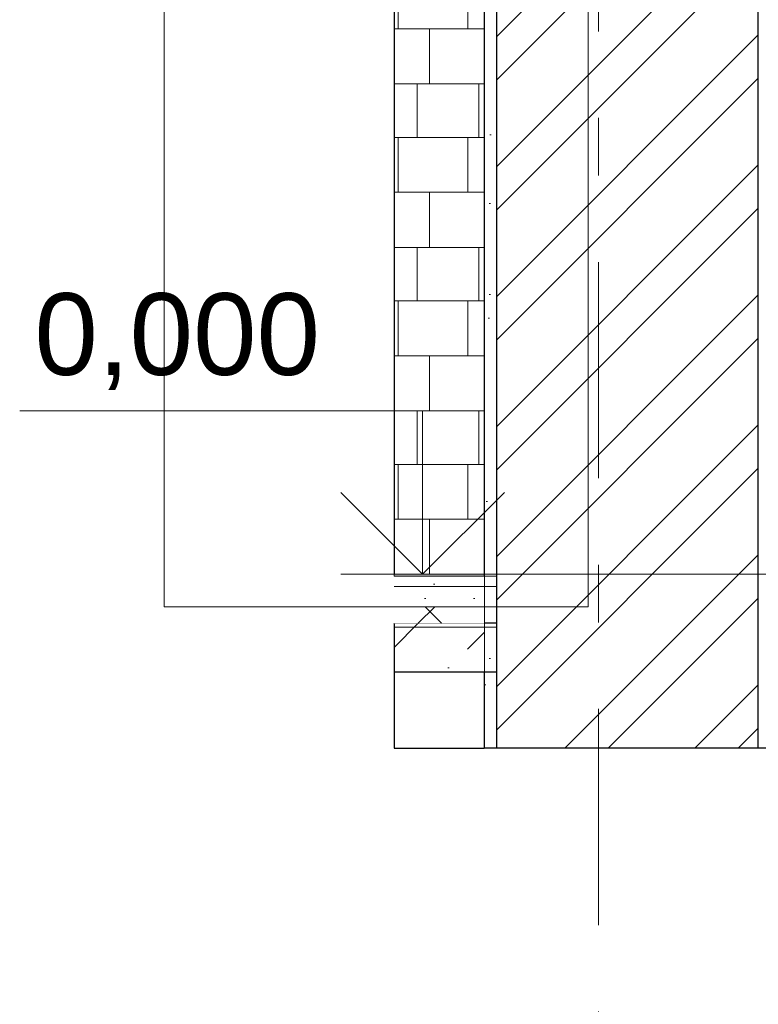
# Model space of a CAD drawing. Header units: millimetres. Extents: x -28821 to 130709, y -7627 to 10914.
# Tile 76 of 111: x 114838 to 116647, y -3959 to -1549. Entities that reach past the tile are written whole.
import ezdxf
from ezdxf.enums import TextEntityAlignment as Align

# ---------------------------------------------------------------- set-up
doc = ezdxf.new("R2010")
doc.units = ezdxf.units.MM
doc.header["$MEASUREMENT"] = 0
doc.set_wipeout_variables(frame=1)
doc.linetypes.add('Wipeout_Contour', pattern=[1000, 0, -1000])
doc.linetypes.add('Штрих-Штриховая', pattern=[1093.611073, 529.166651, -211.666656, 141.111112, -211.666656])
for name, color, linetype, lineweight in [('2D - Общий_Ном._пера__74', 255, 'Continuous', 0), ('Конструктив - Стены Внутренние несущие_Ном._пера__21', 7, 'Continuous', 30), ('Конструктив - Стены Несущие_Ном._пера__101', 253, 'Continuous', 5), ('Конструктив - Стены Несущие_Ном._пера__21', 7, 'Continuous', 30), ('Новый_1_  перегородки НОВЫЕ_Ном._пера__1', 7, 'Continuous', 15), ('Новый_1_  перегородки НОВЫЕ_Ном._пера__21', 7, 'Continuous', 30), ('Размер - Отметка Уровня_Ном._пера__120', 7, 'Continuous', 5), ('Элемент Модели - Оси_Ном._пера__1', 7, 'Continuous', 15), ('Элемент Модели - Оси_Ном._пера__2', 8, 'Continuous', 15)]:
    doc.layers.add(name, color=color, linetype=linetype, lineweight=lineweight)
for name, color, linetype in [('Конструктив - Перекрытия', 7, 'Continuous'), ('Конструктив - Стены Внутренние несущие', 7, 'Continuous'), ('Конструктив - Стены Несущие', 7, 'Continuous'), ('Новый_1_  перегородки НОВЫЕ', 7, 'Continuous'), ('Новый_1_Покрытие пола', 7, 'Continuous'), ('Размер - Отметка Уровня', 7, 'Continuous'), ('Элемент Модели - Оси', 7, 'Continuous')]:
    doc.layers.add(name, color=color, linetype=linetype)
for name, color, linetype, lineweight, true_color in [('Конструктив - Перекрытия_Ном._пера__170', 7, 'Continuous', 5, 0x9f9f00), ('Конструктив - Перекрытия_Ном._пера__29', 7, 'Continuous', 30, 0x3dad99), ('Новый_1_Покрытие пола_Ном._пера__109', 7, 'Continuous', 5, 0xb4e4dc), ('Новый_1_Покрытие пола_Ном._пера__155', 7, 'Continuous', 20, 0xa86b51), ('Новый_1_Покрытие пола_Ном._пера__156', 7, 'Continuous', 20, 0x54689e)]:
    doc.layers.add(name, color=color, linetype=linetype, lineweight=lineweight, true_color=true_color)
doc.styles.add('СГЕНЕРИР_СТИЛЬ_1', font='arial.ttf')
pattern_1 = [(45, (90931.04, -2906.36), (-159.099, 159.099), []), (45, (90878, -2853.32), (-159.099, 159.099), [])]
pattern_2 = [(45, (90931.04, -2556.36), (-111.3693, 111.3693), [0, -105, 0, -157.5]), (110, (91281.04, -2556.36), (148.0016, 53.8682), [0, -77, 0, -133])]
pattern_3 = [(45, (90931.04, -2906.36), (-183.8478, 183.8478), []), (45, (90839.1, -2814.43), (-183.8478, 183.8478), [195, -65, 0, -65])]
pattern_4 = [(0, (90931.04, -2906.36), (0, 623.538), [60, -300]), (0, (91111.04, -2594.6), (0, 623.538), [60, -300]), (60, (90931.04, -2906.36), (-540, 311.769), [60, -300]), (60, (91291.04, -2906.36), (-540, 311.769), [60, -300]), (120, (90991.04, -2906.36), (540, 311.769), [60, -300]), (120, (91351.04, -2906.36), (540, 311.769), [60, -300]), (0, (90931.04, -2846.36), (0, 120), [0, -120, 0, -180]), (45, (90991.04, -2846.36), (-84.8528, 84.8528), [0, -90, 0, -150])]

# ---------------------------------------------------------------- blocks, each defined once
blk = doc.blocks.new('Элемент Разреза_406_3', base_point=(90931, -2906.4))
at = {"layer": 'Конструктив - Стены Внутренние несущие_Ном._пера__21', "color": 7, "linetype": 'Continuous', "lineweight": 30}
for p, q in [((115755.1, -3146.4), (115755.1, -3332.5)), ((115755.1, -3332.5), (115975.3, -3332.5))]:
    blk.add_line(p, q, dxfattribs=at)
blk = doc.blocks.new('*X498', base_point=(90931, -2906.4))
at = {"layer": 'Новый_1_  перегородки НОВЫЕ_Ном._пера__1', "color": 7, "linetype": 'Continuous', "lineweight": 15}
for p, q in [((115765.1, -1571.6), (115765.1, -1437.7)), ((115935.1, -1571.6), (115935.1, -1437.7)), ((115755.1, -1571.6), (115975.3, -1571.6)), ((115841.3, -1706.4), (115841.3, -1571.6)), ((115755.1, -1706.4), (115975.3, -1706.4)), ((115811.1, -1837.7), (115811.1, -1706.4)), ((115962.6, -1837.7), (115962.6, -1706.4)), ((115755.1, -1837.7), (115975.3, -1837.7)), ((115765.1, -1971.6), (115765.1, -1837.7)), ((115935.1, -1971.6), (115935.1, -1837.7)), ((115755.1, -1971.6), (115975.3, -1971.6)), ((115841.3, -2106.4), (115841.3, -1971.6)), ((115755.1, -2106.4), (115975.3, -2106.4)), ((115811.1, -2237.7), (115811.1, -2106.4)), ((115962.6, -2237.7), (115962.6, -2106.4)), ((115755.1, -2237.7), (115975.3, -2237.7)), ((115765.1, -2371.6), (115765.1, -2237.7)), ((115935.1, -2371.6), (115935.1, -2237.7)), ((115755.1, -2371.6), (115975.3, -2371.6)), ((115841.3, -2506.4), (115841.3, -2371.6)), ((115755.1, -2506.4), (115975.3, -2506.4)), ((115811.1, -2637.7), (115811.1, -2506.4)), ((115962.6, -2637.7), (115962.6, -2506.4)), ((115755.1, -2637.7), (115975.3, -2637.7)), ((115765.1, -2771.6), (115765.1, -2637.7)), ((115935.1, -2771.6), (115935.1, -2637.7)), ((115755.1, -2771.6), (115975.3, -2771.6)), ((115841.3, -2906.4), (115841.3, -2771.6)), ((115755.1, -2906.4), (115975.3, -2906.4))]:
    blk.add_line(p, q, dxfattribs=at)
blk = doc.blocks.new('*X499', base_point=(90931, -2906.4))
at = {"layer": 'Новый_1_  перегородки НОВЫЕ_Ном._пера__1', "color": 7, "linetype": 'Continuous', "lineweight": 15}
for p, q in [((115765.1, -1571.6), (115765.1, -1437.7)), ((115935.1, -1571.6), (115935.1, -1437.7)), ((115755.1, -1571.6), (115975.3, -1571.6)), ((115841.3, -1706.4), (115841.3, -1571.6)), ((115755.1, -1706.4), (115975.3, -1706.4)), ((115811.1, -1837.7), (115811.1, -1706.4)), ((115962.6, -1837.7), (115962.6, -1706.4)), ((115755.1, -1837.7), (115975.3, -1837.7)), ((115765.1, -1971.6), (115765.1, -1837.7)), ((115935.1, -1971.6), (115935.1, -1837.7)), ((115755.1, -1971.6), (115975.3, -1971.6)), ((115841.3, -2106.4), (115841.3, -1971.6)), ((115755.1, -2106.4), (115975.3, -2106.4)), ((115811.1, -2237.7), (115811.1, -2106.4)), ((115962.6, -2237.7), (115962.6, -2106.4)), ((115755.1, -2237.7), (115975.3, -2237.7)), ((115765.1, -2371.6), (115765.1, -2237.7)), ((115935.1, -2371.6), (115935.1, -2237.7)), ((115755.1, -2371.6), (115975.3, -2371.6)), ((115841.3, -2506.4), (115841.3, -2371.6)), ((115755.1, -2506.4), (115975.3, -2506.4)), ((115811.1, -2637.7), (115811.1, -2506.4)), ((115962.6, -2637.7), (115962.6, -2506.4)), ((115755.1, -2637.7), (115975.3, -2637.7)), ((115765.1, -2771.6), (115765.1, -2637.7)), ((115935.1, -2771.6), (115935.1, -2637.7)), ((115755.1, -2771.6), (115975.3, -2771.6)), ((115841.3, -2906.4), (115841.3, -2771.6)), ((115755.1, -2906.4), (115975.3, -2906.4))]:
    blk.add_line(p, q, dxfattribs=at)
blk = doc.blocks.new('Элемент Разреза_416_3', base_point=(90931, -2906.4))
at = {"layer": 'Новый_1_  перегородки НОВЫЕ_Ном._пера__21', "color": 7, "linetype": 'Continuous', "lineweight": 30}
blk.add_line((115755.1, 503.6), (115755.1, -2906.4), dxfattribs=at)
at = {"layer": 'Новый_1_  перегородки НОВЫЕ', "lineweight": 0}
for name in ['*X498', '*X499']:
    blk.add_blockref(name, (90931, -2906.4), dxfattribs=at)
blk = doc.blocks.new('Элемент Разреза_558_3', base_point=(90931, -2906.4))
at = {"color": 254, "linetype": 'Wipeout_Contour', "lineweight": 0, "ltscale": 465404.396467}
blk.add_wipeout([(116005.3, 943.6), (116005.3, -3332.5), (116645.3, -3332.5), (116645.3, 943.6)], dxfattribs=at).dxf.layer = 'Конструктив - Стены Несущие'
at = {"layer": 'Конструктив - Стены Несущие_Ном._пера__101', "linetype": 'Continuous', "lineweight": 5}
h = blk.add_hatch(dxfattribs=at)
h.set_pattern_fill('КИРПИЧ_01_0003', color=253, style=0, pattern_type=2)
h.set_pattern_definition(pattern_1)
h.paths.add_polyline_path([(116005.3, 943.6), (116005.3, -3332.5), (116645.3, -3332.5), (116645.3, 943.6)])
at = {"color": 254, "linetype": 'Wipeout_Contour', "lineweight": 0, "ltscale": 464064.693283}
blk.add_wipeout([(115975.3, 943.6), (115975.3, -3332.5), (116005.3, -3332.5), (116005.3, 943.6)], dxfattribs=at).dxf.layer = 'Конструктив - Стены Несущие'
at = {"color": 254, "linetype": 'Wipeout_Contour', "lineweight": 0, "ltscale": 466884.068812}
blk.add_wipeout([(116645.3, 943.6), (116645.3, -3332.5), (116745.3, -3332.5), (116745.3, 943.6)], dxfattribs=at).dxf.layer = 'Конструктив - Стены Несущие'
at = {"layer": 'Конструктив - Стены Несущие_Ном._пера__101', "linetype": 'Continuous', "lineweight": 5}
h = blk.add_hatch(dxfattribs=at)
h.set_pattern_fill('ШТУКАТУРКА__ГИПС_01_0003', color=253, style=0, pattern_type=2)
h.set_pattern_definition(pattern_2)
h.paths.add_polyline_path([(115975.3, 943.6), (115975.3, -3332.5), (116005.3, -3332.5), (116005.3, 943.6)])
at = {"layer": 'Конструктив - Стены Несущие_Ном._пера__21', "color": 7, "linetype": 'Continuous', "lineweight": 30}
for p, q in [((116645.3, 943.6), (116645.3, -3332.5)), ((116005.3, -3332.5), (115975.3, -3332.5)), ((116645.3, -3332.5), (116005.3, -3332.5)), ((116745.3, -3332.5), (116645.3, -3332.5))]:
    blk.add_line(p, q, dxfattribs=at)
at = {"color": 254, "linetype": 'Wipeout_Contour', "lineweight": 0, "ltscale": 464176.27427}
blk.add_wipeout([(116005.8, -2941.1), (116005.3, -2940.8), (116005.3, -3036.4), (116005.8, -3036.4)], dxfattribs=at).dxf.layer = 'Конструктив - Стены Несущие'
at = {"layer": 'Конструктив - Стены Несущие_Ном._пера__101', "linetype": 'Continuous', "lineweight": 5}
h = blk.add_hatch(dxfattribs=at)
h.set_pattern_fill('КИРПИЧ_01_0003', color=253, style=0, pattern_type=2)
h.set_pattern_definition(pattern_1)
h.paths.add_polyline_path([(116005.8, -2941.1), (116005.3, -2940.8), (116005.3, -3036.4), (116005.8, -3036.4)])
at = {"color": 254, "linetype": 'Wipeout_Contour', "lineweight": 0, "ltscale": 580165.190717}
blk.add_wipeout([(115975.3, -3146.4), (116005.3, -3146.4), (116005.3, -3036.4), (116005.3, -2940.8), (115975.3, -2919.6)], dxfattribs=at).dxf.layer = 'Конструктив - Стены Несущие'
at = {"layer": 'Конструктив - Стены Несущие_Ном._пера__101', "linetype": 'Continuous', "lineweight": 5}
h = blk.add_hatch(dxfattribs=at)
h.set_pattern_fill('ШТУКАТУРКА__ГИПС_01_0003', color=253, style=0, pattern_type=2)
h.set_pattern_definition(pattern_2)
h.paths.add_polyline_path([(115975.3, -3146.4), (116005.3, -3146.4), (116005.3, -3036.4), (116005.3, -2940.8), (115975.3, -2919.6)])
at = {"layer": 'Конструктив - Стены Несущие_Ном._пера__21', "color": 7, "linetype": 'Continuous', "lineweight": 30}
for p, q in [((115975.3, 943.6), (115975.3, -3332.5)), ((116005.3, 943.6), (116005.3, -3026.4)), ((116005.3, -3146.4), (116005.3, -3332.5))]:
    blk.add_line(p, q, dxfattribs=at)
blk = doc.blocks.new('Элемент Разреза_592_3', base_point=(90931, -2906.4))
at = {"layer": 'Конструктив - Перекрытия_Ном._пера__29', "color": 135, "linetype": 'Continuous', "lineweight": 30, "true_color": 0x3dad99}
blk.add_line((116005.3, -3026.4), (116005.3, -3146.4), dxfattribs=at)
at = {"color": 254, "linetype": 'Wipeout_Contour', "lineweight": 0, "ltscale": 463625.220205}
blk.add_wipeout([(115975.3, -3026.4), (115755.1, -3026.4), (115755.1, -3146.4), (115975.3, -3146.4)], dxfattribs=at).dxf.layer = 'Конструктив - Перекрытия'
at = {"layer": 'Конструктив - Перекрытия_Ном._пера__170', "linetype": 'Continuous', "lineweight": 5, "true_color": 0x9f9f00}
h = blk.add_hatch(dxfattribs=at)
h.set_pattern_fill('ЖЕЛЕЗОБЕТОН_0003', color=54, style=0, pattern_type=2)
h.set_pattern_definition(pattern_3)
h.paths.add_polyline_path([(115975.3, -3026.4), (115755.1, -3026.4), (115755.1, -3146.4), (115975.3, -3146.4)])
at = {"layer": 'Конструктив - Перекрытия_Ном._пера__29', "color": 135, "linetype": 'Continuous', "lineweight": 30, "true_color": 0x3dad99}
blk.add_line((116005.3, -3146.4), (115755.1, -3146.4), dxfattribs=at)
at = {"color": 254, "linetype": 'Wipeout_Contour', "lineweight": 0, "ltscale": 463619.352516}
blk.add_wipeout([(115975.3, -3026.4), (115755.1, -3026.4), (115755.1, -3036.4), (115975.3, -3036.4)], dxfattribs=at).dxf.layer = 'Конструктив - Перекрытия'
at = {"layer": 'Конструктив - Перекрытия_Ном._пера__170', "linetype": 'Continuous', "lineweight": 5, "true_color": 0x9f9f00}
h = blk.add_hatch(dxfattribs=at)
h.set_pattern_fill('ЖЕЛЕЗОБЕТОН_0003', color=54, style=0, pattern_type=2)
h.set_pattern_definition(pattern_3)
h.paths.add_polyline_path([(115975.3, -3026.4), (115755.1, -3026.4), (115755.1, -3036.4), (115975.3, -3036.4)])
at = {"layer": 'Конструктив - Перекрытия_Ном._пера__29', "color": 135, "linetype": 'Continuous', "lineweight": 30, "true_color": 0x3dad99}
for p, q in [((115755.1, -3026.4), (115755.1, -3146.4)), ((116005.3, -3026.4), (115755.1, -3026.4))]:
    blk.add_line(p, q, dxfattribs=at)
blk = doc.blocks.new('Элемент Разреза_598_3', base_point=(90931, -2906.4))
at = {"layer": 'Новый_1_Покрытие пола_Ном._пера__155', "color": 35, "linetype": 'Continuous', "lineweight": 20, "true_color": 0xa86b51}
blk.add_line((116005.8, -2906.4), (116005.8, -2911.4), dxfattribs=at)
at = {"color": 254, "linetype": 'Wipeout_Contour', "lineweight": 0, "ltscale": 463616.754383}
blk.add_wipeout([(115755.1, -3026.4), (115975.3, -3026.4), (115975.3, -2986.4), (115755.1, -2986.4)], dxfattribs=at).dxf.layer = 'Новый_1_Покрытие пола'
at = {"layer": 'Новый_1_Покрытие пола_Ном._пера__109', "linetype": 'Continuous', "lineweight": 5, "true_color": 0xb4e4dc}
h = blk.add_hatch(dxfattribs=at)
h.set_pattern_fill('БЛОКИ_БЕТОННЫЕ_0003', color=254, style=0, pattern_type=2)
h.set_pattern_definition([(45, (90931.04, -2906.36), (-91.9239, 91.9239), []), (135, (90931.04, -2906.36), (91.9239, 91.9239), [])])
h.paths.add_polyline_path([(115755.1, -3026.4), (115975.3, -3026.4), (115975.3, -2986.4), (115755.1, -2986.4)])
at = {"layer": 'Новый_1_Покрытие пола_Ном._пера__156', "color": 165, "linetype": 'Continuous', "lineweight": 20, "true_color": 0x54689e}
blk.add_line((116005.8, -3036.4), (115755.1, -3036.4), dxfattribs=at)
at = {"color": 254, "linetype": 'Wipeout_Contour', "lineweight": 0, "ltscale": 463612.124286}
blk.add_wipeout([(115975.3, -2936.4), (115755.1, -2936.4), (115755.1, -2986.4), (115975.3, -2986.4)], dxfattribs=at).dxf.layer = 'Новый_1_Покрытие пола'
at = {"layer": 'Новый_1_Покрытие пола_Ном._пера__109', "linetype": 'Continuous', "lineweight": 5, "true_color": 0xb4e4dc}
h = blk.add_hatch(dxfattribs=at)
h.set_pattern_fill('БЕТОН_02_0003', color=254, style=0, pattern_type=2)
h.set_pattern_definition(pattern_4)
h.paths.add_polyline_path([(115975.3, -2936.4), (115755.1, -2936.4), (115755.1, -2986.4), (115975.3, -2986.4)])
at = {"layer": 'Новый_1_Покрытие пола_Ном._пера__155', "color": 35, "linetype": 'Continuous', "lineweight": 20, "true_color": 0xa86b51}
blk.add_line((116005.8, -2986.4), (115755.1, -2986.4), dxfattribs=at)
at = {"color": 254, "linetype": 'Wipeout_Contour', "lineweight": 0, "ltscale": 463608.307899}
blk.add_wipeout([(115975.3, -2911.4), (115755.1, -2911.4), (115755.1, -2936.4), (115975.3, -2936.4)], dxfattribs=at).dxf.layer = 'Новый_1_Покрытие пола'
at = {"layer": 'Новый_1_Покрытие пола_Ном._пера__109', "linetype": 'Continuous', "lineweight": 0, "true_color": 0x121616}
blk.add_hatch(color=250, dxfattribs=at).paths.add_polyline_path([(115755.1, -2906.4), (115755.1, -2911.4), (115975.3, -2911.4), (115975.3, -2906.4)])
at = {"layer": 'Новый_1_Покрытие пола_Ном._пера__109', "linetype": 'Continuous', "lineweight": 5, "true_color": 0xb4e4dc}
h = blk.add_hatch(dxfattribs=at)
h.set_pattern_fill('БЕТОН_02_0003', color=254, style=0, pattern_type=2)
h.set_pattern_definition(pattern_4)
h.paths.add_polyline_path([(115975.3, -2911.4), (115755.1, -2911.4), (115755.1, -2936.4), (115975.3, -2936.4)])
at = {"layer": 'Новый_1_Покрытие пола_Ном._пера__155', "color": 35, "linetype": 'Continuous', "lineweight": 20, "true_color": 0xa86b51}
for p, q in [((115755.1, -2906.4), (115755.1, -2911.4)), ((116005.8, -2906.4), (115755.1, -2906.4)), ((116005.8, -2911.4), (115755.1, -2911.4)), ((116005.8, -2936.4), (115755.1, -2936.4))]:
    blk.add_line(p, q, dxfattribs=at)
blk = doc.blocks.new('Стандартный Маркер Сетки[48]_3', base_point=(116255.3, 9593.6))
at = {"layer": 'Элемент Модели - Оси_Ном._пера__2', "color": 8, "linetype": 'Штрих-Штриховая', "lineweight": 15}
blk.add_line((116255.3, 8793.6), (116255.3, -5106.4), dxfattribs=at)
at = {"layer": 'Элемент Модели - Оси_Ном._пера__1', "color": 7, "lineweight": 15, "style": 'СГЕНЕРИР_СТИЛЬ_1'}
blk.add_attdef('AC_MarkerText_1', text='', height=350, rotation=360, dxfattribs=at).set_placement((116255.3, -6206.4), align=Align.TOP_CENTER)
blk = doc.blocks.new('Стандартный Маркер Сетки[49]_3', base_point=(116255.3, 9593.6))
at = {"layer": 'Элемент Модели - Оси_Ном._пера__2', "color": 8, "linetype": 'Штрих-Штриховая', "lineweight": 15}
blk.add_line((116255.3, 8793.6), (116255.3, -5106.4), dxfattribs=at)
at = {"layer": 'Элемент Модели - Оси_Ном._пера__1', "color": 7, "lineweight": 15, "style": 'СГЕНЕРИР_СТИЛЬ_1'}
blk.add_attdef('AC_MarkerText_1', text='', height=350, rotation=360, dxfattribs=at).set_placement((116255.3, -6206.4), align=Align.TOP_CENTER)
blk = doc.blocks.new('Отметка высоты (ГОСТ)[60]_3', base_point=(115824.9, -2906.8))
at = {"layer": 'Размер - Отметка Уровня_Ном._пера__120', "color": 7, "linetype": 'Continuous', "lineweight": 5}
for p, q in [((115824.9, -2506.8), (114838.5, -2506.8)), ((115824.9, -2906.8), (115824.9, -2506.8)), ((115824.9, -2906.8), (115624.9, -2706.8)), ((115824.9, -2906.8), (116024.9, -2706.8)), ((117564.7, -2906.8), (115624.9, -2906.8))]:
    blk.add_line(p, q, dxfattribs=at)
at = {"layer": 'Размер - Отметка Уровня_Ном._пера__120', "color": 7, "lineweight": 5, "insert": (115624.9, -2477.1), "char_height": 200, "attachment_point": 9, "style": 'СГЕНЕРИР_СТИЛЬ_1'}
blk.add_mtext('\\A1;0,000{\\H0.66x;\\S^  ;}', dxfattribs=at)
at = {"layer": 'Размер - Отметка Уровня_Ном._пера__120', "color": 7, "lineweight": 5, "style": 'СГЕНЕРИР_СТИЛЬ_1'}
blk.add_attdef('addText', text='', height=150, dxfattribs=at).set_placement((115564.9, -2742.5), align=Align.BOTTOM_RIGHT)

msp = doc.modelspace()

# ---------------------------------------------------------------- block references
at = {"layer": 'Конструктив - Стены Внутренние несущие', "lineweight": 0}
msp.add_blockref('Элемент Разреза_406_3', (90931, -2906.4), dxfattribs=at)
at = {"layer": 'Новый_1_  перегородки НОВЫЕ', "lineweight": 0}
msp.add_blockref('Элемент Разреза_416_3', (90931, -2906.4), dxfattribs=at)

# ---------------------------------------------------------------- next in the draw order: block references
at = {"layer": 'Конструктив - Стены Несущие', "lineweight": 0}
msp.add_blockref('Элемент Разреза_558_3', (90931, -2906.4), dxfattribs=at)

# ---------------------------------------------------------------- next in the draw order: block references
at = {"layer": 'Конструктив - Перекрытия', "lineweight": 0}
msp.add_blockref('Элемент Разреза_592_3', (90931, -2906.4), dxfattribs=at)

# ---------------------------------------------------------------- next in the draw order: block references
at = {"layer": 'Новый_1_Покрытие пола', "lineweight": 0}
msp.add_blockref('Элемент Разреза_598_3', (90931, -2906.4), dxfattribs=at)

# ---------------------------------------------------------------- next in the draw order: linework, layer by layer
at = {"layer": '2D - Общий_Ном._пера__74', "color": 255, "linetype": 'Continuous', "lineweight": 0, "flags": 128}
msp.add_lwpolyline([(115192.2, 9600.9), (116230, 9600.9), (116230, -2986), (115192.2, -2986)], close=True, dxfattribs=at)

# ---------------------------------------------------------------- next in the draw order: block references
at = {"layer": 'Размер - Отметка Уровня', "color": 104, "linetype": 'Continuous', "lineweight": 15, "true_color": 0x029e21}
msp.add_blockref('Отметка высоты (ГОСТ)[60]_3', (115824.9, -2906.8), dxfattribs=at)
at = {"layer": 'Элемент Модели - Оси', "color": 8, "linetype": 'Continuous', "lineweight": 15}
for name in ['Стандартный Маркер Сетки[48]_3', 'Стандартный Маркер Сетки[49]_3']:
    msp.add_blockref(name, (116255.3, 9593.6), dxfattribs=at)

doc.saveas('drawing.dxf')
